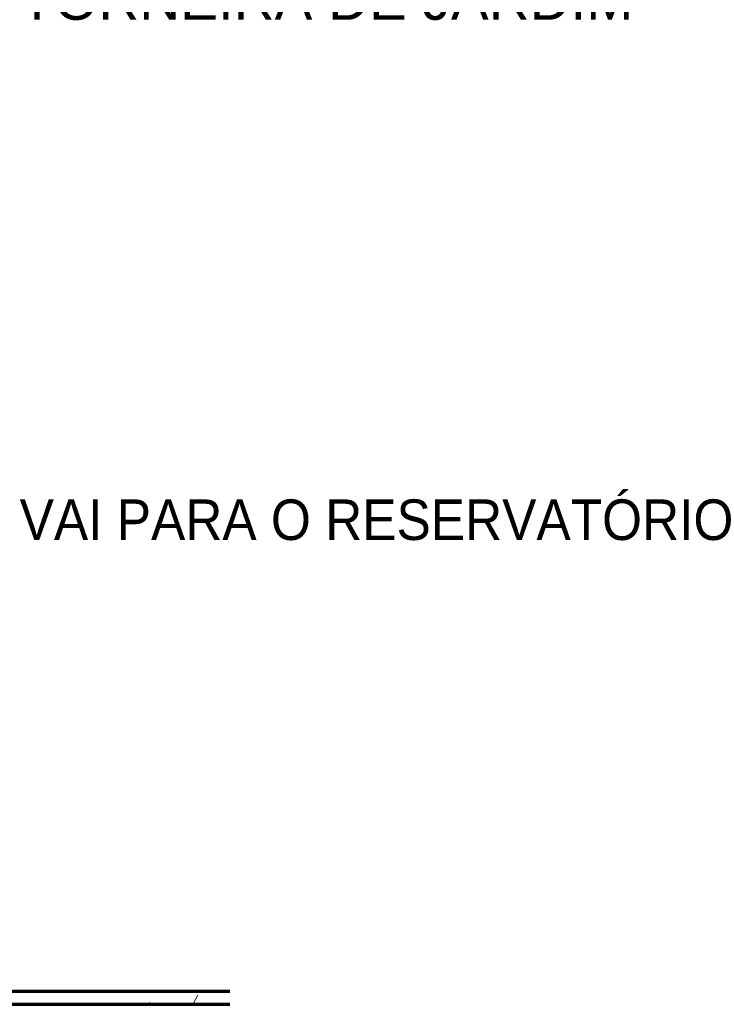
# Model space of a CAD drawing. Header units: metres. Extents: x -17.4 to -12.3, y -17 to 1.
# Tile 55 of 72: x -12.616 to -12.342, y -0.15 to 0.238. Entities that reach past the tile are written whole.
import ezdxf

# ---------------------------------------------------------------- set-up
doc = ezdxf.new("R2010")
doc.units = ezdxf.units.M
for name, color, linetype, lineweight in [('A-FLOR', 7, 'Continuous', 5), ('A-FLOR-PATT', 7, 'Continuous', 70), ('G-ANNO-TEXT', 7, 'Continuous', 9)]:
    doc.layers.add(name, color=color, linetype=linetype, lineweight=lineweight)
doc.styles.add('Arial_8', font='arial.ttf', dxfattribs={"height": 0.016})

msp = doc.modelspace()

# ---------------------------------------------------------------- hatches: boundary and pattern name
at = {"layer": 'A-FLOR-PATT', "lineweight": 5, "true_color": 0x58ad30}
h = msp.add_hatch(dxfattribs=at)
h.set_pattern_fill('FP_2', color=85, style=0, pattern_type=2)
h.set_pattern_definition([(0, (-12.92059, 0.23179), (0.04064, 0.01016), [0.00335, -0.02713, 0.00335, -0.02713, -0.16256]), (0, (-12.92059, 0.23179), (0.04064, 0.01016), [-0.06096, 0.00335, -0.05761, 0.00335, -0.02713, -0.07112]), (0, (-12.92059, 0.23179), (0.04064, 0.01016), [-0.1524, 0.00335, -0.01697, 0.00335, -0.04745]), (120, (-12.90559, 0.23687), (-0.02911882, 0.03011527), [0.00335, -0.02713, 0.00335, -0.18969]), (120, (-12.90559, 0.23687), (-0.02911882, 0.03011527), [-0.03383, -0.02713, 0.00335, -0.05761, -0.1016]), (120, (-12.90559, 0.23687), (-0.02911882, 0.03011527), [-0.12192, 0.00335, -0.02713, 0.00335, -0.06777]), (120, (-12.90559, 0.23687), (-0.02911882, 0.03011527), [-0.15575, -0.01697, 0.00335, -0.04745]), (240, (-12.89959, 0.25719), (-0.01152118, -0.04027527), [0.00335, -0.02713, 0.00335, -0.18969]), (240, (-12.89959, 0.25719), (-0.01152118, -0.04027527), [-0.03383, -0.02713, 0.00335, -0.05761, -0.1016]), (240, (-12.89959, 0.25719), (-0.01152118, -0.04027527), [-0.12192, 0.00335, -0.02713, 0.00335, -0.06777]), (240, (-12.89959, 0.25719), (-0.01152118, -0.04027527), [-0.15575, -0.01697, 0.00335, -0.04745])])
h.paths.add_polyline_path([(-12.908, -0.15), (-12.53338, -0.15), (-12.53338, -0.145), (-13.043, -0.145), (-13.043, -0.15), (-12.92047, -0.15)])

# ---------------------------------------------------------------- linework, layer by layer
at = {"layer": 'A-FLOR', "lineweight": 70}
for p, q in [((-12.53338, -0.145), (-13.043, -0.145)), ((-12.893, -0.15), (-12.53338, -0.15))]:
    msp.add_line(p, q, dxfattribs=at)

# ---------------------------------------------------------------- texts
at = {"layer": 'G-ANNO-TEXT', "char_height": 0.016, "attachment_point": 1, "style": 'Arial_8'}
for s, insert, width in [('TORNEIRA DE JARDIM', (-12.61633, 0.25411), 0.3006328), ('VAI PARA O RESERVATÓRIO', (-12.61633, 0.04904), 0.38481)]:
    msp.add_mtext(s, dxfattribs=dict(at, insert=insert, width=width))

doc.saveas('drawing.dxf')
